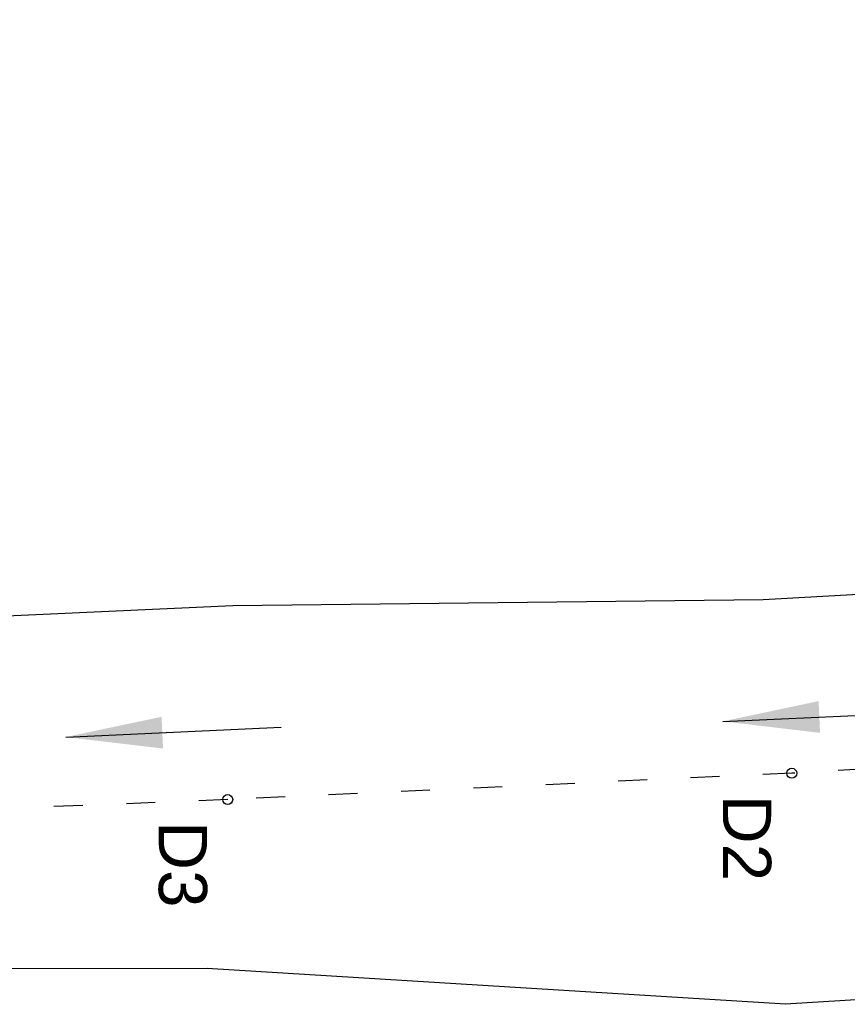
# Model space of a CAD drawing. Header units: millimetres. Extents: x 2526 to 2924, y 877 to 1234.
# Tile 2 of 6: x 2621 to 2655, y 983 to 1024. Entities that reach past the tile are written whole.
import ezdxf

# ---------------------------------------------------------------- set-up
doc = ezdxf.new("R2010")
doc.units = ezdxf.units.MM
doc.linetypes.add('ACAD_ISO03W100', pattern=[30, 12, -18])
doc.styles.add('style2', font='sanss___.ttf', dxfattribs={"height": 6})
doc.styles.add('style4', font='sanss___.ttf', dxfattribs={"height": 7})
doc.dimstyles.get("Standard").update_dxf_attribs({"dimtxt": 0.18, "dimasz": 3.275, "dimexe": 0.18, "dimexo": 0.0625, "dimgap": 0.09, "dimtad": 0, "dimtih": 1, "dimtoh": 1, "dimzin": 0, "dimdsep": 46, "dimtxsty": 'style2', "dimcen": 0.09, "dimadec": 0, "dimazin": 0, "dimtfac": 1, "dimtofl": 0, "dimtmove": 0, "dimatfit": 3, "dimfxl": 0.18, "dimtolj": 1, "dimtzin": 0, "dimarcsym": 0})

msp = doc.modelspace()

# ---------------------------------------------------------------- linework, layer by layer
at = {"color": 6, "linetype": 'ACAD_ISO03W100', "ltscale": 0.1}
msp.add_lwpolyline([(2807.856, 996.168), (2797.225, 994.293), (2778.81, 993.876), (2753.045, 992.9), (2728.149, 992.145), (2708.08, 992.325), (2691.966, 993.359), (2675.382, 992.828), (2670.757, 993.054), (2664.774, 993.346), (2652.673, 992.637), (2629.314, 991.547), (2604.158, 990.525), (2588.411, 991.979), (2575.174, 998.168), (2567.56, 1005.566), (2562.03, 1017.748), (2556.525, 1021.592), (2549.099, 1024.138), (2534.889, 1031.311), (2531.057, 1033.727)], dxfattribs=at)
for points in [[(2727.744, 985.551), (2709.011, 983.885), (2690.271, 983.757), (2673.962, 984.564), (2669.07, 983.9), (2666.794, 983.954), (2652.412, 983.071), (2628.461, 984.555), (2603.439, 984.514), (2591.606, 985.142), (2585.993, 986.631), (2581.795, 988.215), (2577.497, 990.064), (2572.6, 993.214), (2570.403, 994.627), (2567.604, 997.613), (2565.668, 999.678), (2558.132, 1013.174), (2551.361, 1017.521), (2540.628, 1022.506), (2529.59, 1029.428)], [(2756.276, 1001.363), (2708.006, 999.642), (2692.528, 1000.294), (2675.288, 1000.541), (2673.308, 1000.805), (2668.297, 1000.661), (2666.301, 1000.62), (2661.604, 1000.376), (2651.49, 999.812), (2629.532, 999.564), (2605.346, 998.458), (2587.05, 999.81), (2580.524, 1001.986), (2577.044, 1004.25), (2575.667, 1005.145), (2575.667, 1005.145)]]:
    msp.add_lwpolyline(points)
for centre in [(2652.673, 992.637), (2629.314, 991.547)]:
    msp.add_circle(centre, 0.206)

# ---------------------------------------------------------------- texts
at = {"char_height": 2, "width": 2.11126, "attachment_point": 1, "rotation": 270, "style": 'style4'}
for s, insert in [('D2', (2651.82, 991.739)), ('D3', (2628.461, 990.648))]:
    msp.add_mtext(s, dxfattribs=dict(at, insert=insert))

# ---------------------------------------------------------------- leaders
at = {"color": 4}
for points in [[(2649.817, 994.783), (2658.738, 995.189)], [(2622.61, 994.134), (2631.531, 994.54)]]:
    msp.add_leader(points, dimstyle='Standard', override={"dimasz": 4}, dxfattribs=at)

doc.saveas('drawing.dxf')
